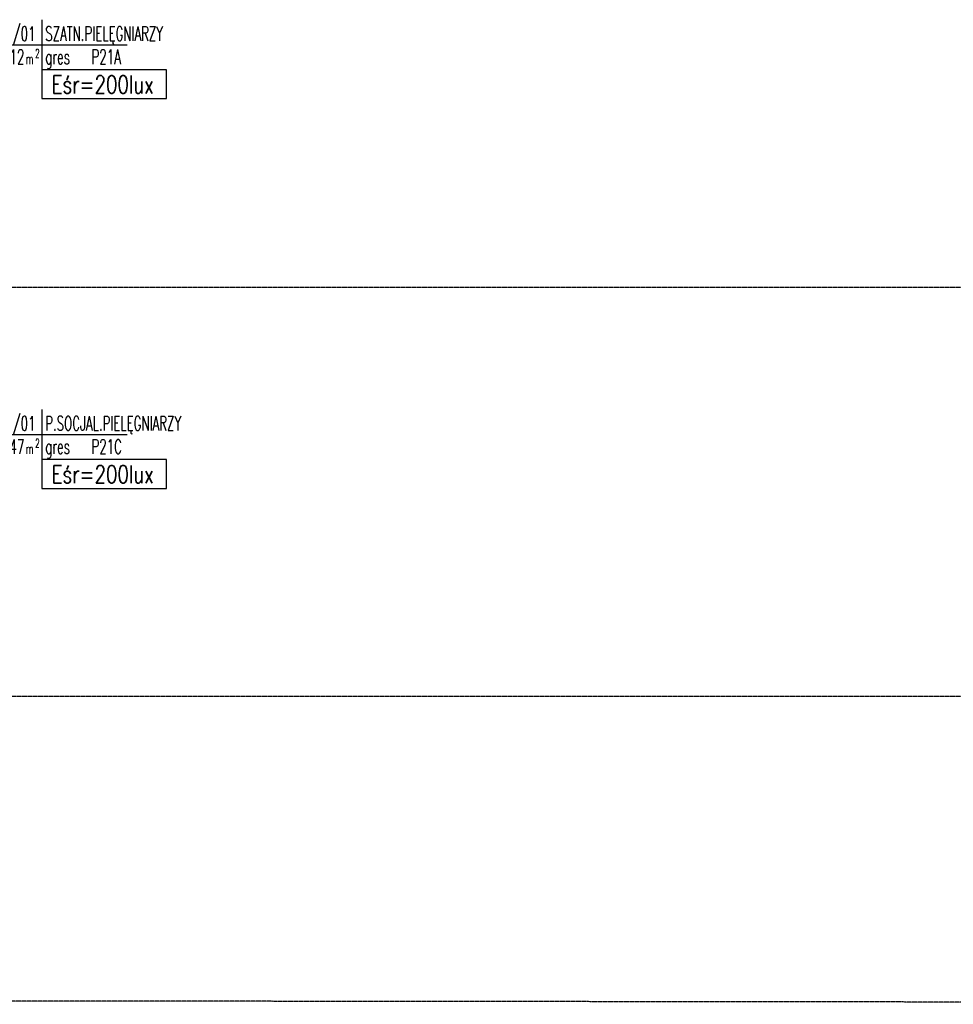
# Model space of a CAD drawing. Header units: inches. Extents: x -281236 to -70395, y 38777 to 102341.
# Tile 11 of 244: x -141646 to -140595, y 40814 to 41922. Entities that reach past the tile are written whole.
import ezdxf
from ezdxf.enums import TextEntityAlignment as Align

# ---------------------------------------------------------------- set-up
doc = ezdxf.new("R2010")
doc.units = ezdxf.units.IN
doc.header["$MEASUREMENT"] = 0
doc.linetypes.add('CENTER', pattern=[2, 1.25, -0.25, 0.25, -0.25])
doc.layers.get('0').update_dxf_attribs({"color": 101})
for name, color, linetype in [('E-90', 6, 'Continuous'), ('E-OPIS-POM', 6, 'Continuous'), ('E35', 6, 'Continuous'), ('Os-osie glowne', 8, 'CENTER')]:
    doc.layers.add(name, color=color, linetype=linetype)
doc.styles.add('KA wymiar', font='romans.shx', dxfattribs={"width": 0.6})
doc.styles.add('ROMANS', font='romans', dxfattribs={"width": 0.85})

# ---------------------------------------------------------------- blocks, each defined once
blk = doc.blocks.new('pow')
for p, q in [((0, 0.523), (0, -0.523)), ((-1.075, 0), (1.78, 0))]:
    blk.add_line(p, q)
at = {"style": 'KA wymiar', "width": 0.6}
for s, height, p in [('2', 0.18, (-0.139, -0.27)), ('m', 0.21, (-0.333, -0.401))]:
    blk.add_text(s, height=height, dxfattribs=at).set_placement(p)
for tag, p in [('01', (-0.131, 0.084)), ('000.00', (-0.364, -0.401))]:
    blk.add_attdef(tag, text='', height=0.3, dxfattribs=at).set_placement(p, align=Align.RIGHT)
for tag, p in [('POMIESZCZENIE', (0.071, 0.084)), ('POSADZKA', (0.071, -0.401))]:
    blk.add_attdef(tag, p, '', height=0.3, dxfattribs=at)

msp = doc.modelspace()

# ---------------------------------------------------------------- linework, layer by layer
at = {"layer": 'E35', "linetype": 'Continuous', "ltscale": 0.3}
for points in [[(-141620.65, 41833.45), (-141480.32, 41833.45), (-141480.32, 41865.73), (-141620.65, 41865.73)], [(-141620.65, 41394.9), (-141480.32, 41394.9), (-141480.32, 41427.18), (-141620.65, 41427.18)]]:
    msp.add_lwpolyline(points, close=True, dxfattribs=at)
at = {"layer": 'Os-osie glowne'}
msp.add_line((-138190.25, 40814.38), (-143378.77, 40819.86), dxfattribs=at)
for points in [[(-143378.77, 41621.16), (-138190.25, 41621.16)], [(-143378.77, 41161.16), (-138190.25, 41161.16)]]:
    msp.add_lwpolyline(points, dxfattribs=at)

# ---------------------------------------------------------------- block references
at = {"layer": 'E-OPIS-POM', "xscale": 54, "yscale": 54, "zscale": 54}
for p, values in [((-141620.65, 41893.96), {'000.00': '10,12', '01': '4/01', 'POMIESZCZENIE': 'SZATN.PIELĘGNIARZY', 'POSADZKA': 'gres   P21A'}), ((-141620.65, 41455.42), {'000.00': '21,47', '01': '2/01', 'POMIESZCZENIE': 'P.SOCJAL.PIELĘGNIARZY', 'POSADZKA': 'gres   P21C'})]:
    msp.add_blockref('pow', p, dxfattribs=at).add_auto_attribs(values)

# ---------------------------------------------------------------- texts
at = {"layer": 'E-90', "style": 'ROMANS', "width": 0.75}
for p in [(-141551.99, 41849.3), (-141551.99, 41410.75)]:
    msp.add_text('Eśr=200lux', height=20, rotation=360, dxfattribs=at).set_placement(p, align=Align.MIDDLE)

doc.saveas('drawing.dxf')
